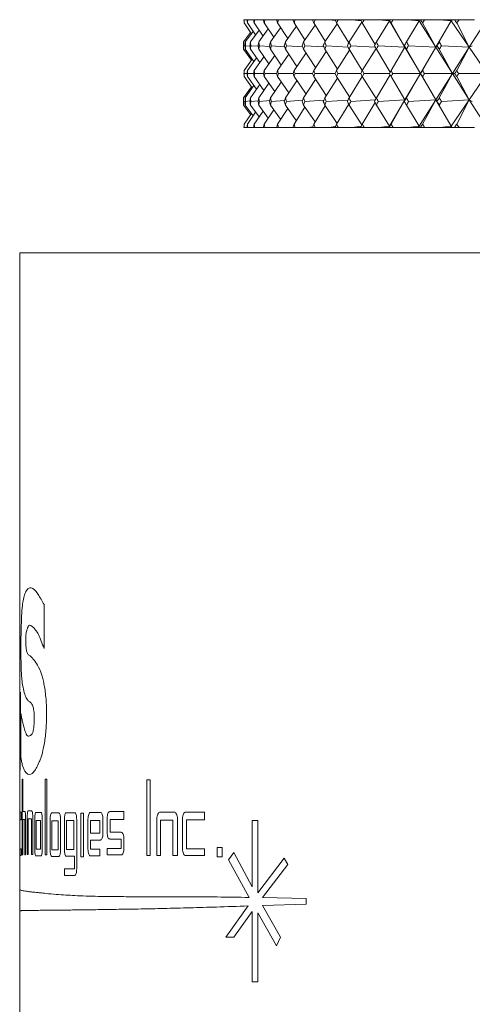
# Model space of a CAD drawing. Header units: inches. Extents: x 1.3 to 19.3, y 2.5 to 15.4.
# Tile 18 of 27: x 16.8 to 17.3, y 8.8 to 9.9. Entities that reach past the tile are written whole.
import ezdxf

# ---------------------------------------------------------------- set-up
doc = ezdxf.new("R2010")
doc.units = ezdxf.units.IN
doc.header["$MEASUREMENT"] = 0

msp = doc.modelspace()

# ---------------------------------------------------------------- linework, layer by layer
at = {"color": 7, "linetype": 'Continuous', "lineweight": 15}
for p, q in [((17.0549, 9.9046), (17.0552, 9.9046)), ((17.0636, 9.8884), (17.0551, 9.9008)), ((17.0586, 9.9046), (17.0552, 9.9046)), ((17.0586, 9.9046), (17.0593, 9.9046)), ((17.0685, 9.887), (17.059, 9.9008)), ((17.0661, 9.9046), (17.0593, 9.9046)), ((17.0661, 9.9046), (17.0674, 9.9046)), ((17.0771, 9.8857), (17.0668, 9.9008)), ((17.0775, 9.9046), (17.0674, 9.9046)), ((17.0775, 9.9046), (17.0793, 9.9046)), ((17.0896, 9.8842), (17.0784, 9.9008)), ((17.0928, 9.9046), (17.0793, 9.9046)), ((17.0928, 9.9046), (17.095, 9.9046)), ((17.1059, 9.8828), (17.0939, 9.9008)), ((17.1094, 9.9046), (17.095, 9.9046)), ((17.1157, 9.8968), (17.103, 9.8788)), ((17.1094, 9.9046), (17.1119, 9.9043)), ((17.1117, 9.9046), (17.1094, 9.9046)), ((17.1117, 9.9046), (17.1145, 9.9046)), ((17.1258, 9.8813), (17.1131, 9.9008)), ((17.1296, 9.9046), (17.1145, 9.9046)), ((17.1376, 9.8983), (17.1241, 9.8788)), ((17.1296, 9.9046), (17.1347, 9.904)), ((17.1344, 9.9046), (17.1296, 9.9046)), ((17.1344, 9.9046), (17.1376, 9.9046)), ((17.1494, 9.8797), (17.136, 9.9008)), ((17.1534, 9.9046), (17.1376, 9.9046)), ((17.163, 9.9), (17.1488, 9.8788)), ((17.1534, 9.9046), (17.1611, 9.9037)), ((17.1607, 9.9046), (17.1534, 9.9046)), ((17.1607, 9.9046), (17.1643, 9.9046)), ((17.1766, 9.8779), (17.1625, 9.9008)), ((17.1807, 9.9046), (17.1643, 9.9046)), ((17.1919, 9.9017), (17.177, 9.8788)), ((17.1807, 9.9046), (17.1911, 9.9034)), ((17.1904, 9.9046), (17.1807, 9.9046)), ((17.1904, 9.9046), (17.1945, 9.9046)), ((17.2073, 9.8759), (17.1924, 9.9008)), ((17.2114, 9.9046), (17.1945, 9.9046)), ((17.224, 9.9032), (17.2087, 9.8788)), ((17.2114, 9.9046), (17.224, 9.9032)), ((17.2231, 9.9046), (17.2114, 9.9046)), ((17.224, 9.9032), (17.2231, 9.9046)), ((17.2233, 9.9046), (17.2231, 9.9046)), ((17.2231, 9.9046), (17.224, 9.9032)), ((17.2231, 9.9046), (17.2231, 9.9046)), ((17.2233, 9.9046), (17.224, 9.9032)), ((17.2235, 9.9046), (17.2233, 9.9046)), ((17.2235, 9.9046), (17.228, 9.9046)), ((17.224, 9.9032), (17.2419, 9.8726)), ((17.2419, 9.8726), (17.2258, 9.9008)), ((17.2454, 9.9046), (17.228, 9.9046)), ((17.2583, 9.9032), (17.2436, 9.8788)), ((17.2454, 9.9046), (17.2583, 9.9032)), ((17.2573, 9.9046), (17.2454, 9.9046)), ((17.2573, 9.9046), (17.2583, 9.9032)), ((17.2575, 9.9046), (17.2573, 9.9046)), ((17.2583, 9.9032), (17.2575, 9.9046)), ((17.2584, 9.9046), (17.2575, 9.9046)), ((17.2584, 9.9046), (17.2583, 9.9032)), ((17.2583, 9.9032), (17.2777, 9.8726)), ((17.2599, 9.9046), (17.2584, 9.9046)), ((17.2599, 9.9046), (17.2648, 9.9046)), ((17.2777, 9.8726), (17.2623, 9.9008)), ((17.2826, 9.9046), (17.2648, 9.9046)), ((17.2957, 9.9032), (17.2777, 9.8726)), ((17.2957, 9.9032), (17.2818, 9.8788)), ((17.2826, 9.9046), (17.2957, 9.9032)), ((17.2947, 9.9046), (17.2826, 9.9046)), ((17.2947, 9.9046), (17.2957, 9.9032)), ((17.2949, 9.9046), (17.2947, 9.9046)), ((17.2957, 9.9032), (17.2949, 9.9046)), ((17.2966, 9.9046), (17.2949, 9.9046)), ((17.2967, 9.9046), (17.2957, 9.9032)), ((17.2966, 9.9046), (17.2957, 9.9032)), ((17.2957, 9.9032), (17.3166, 9.8726)), ((17.2967, 9.9046), (17.2966, 9.9046)), ((17.2993, 9.9046), (17.2967, 9.9046)), ((17.2993, 9.9046), (17.3046, 9.9046)), ((17.3166, 9.8726), (17.302, 9.9008)), ((17.3228, 9.9046), (17.3046, 9.9046)), ((17.3361, 9.9032), (17.3166, 9.8726)), ((17.0627, 9.8898), (17.0546, 9.8788)), ((17.0657, 9.8911), (17.0565, 9.8788)), ((17.0725, 9.8925), (17.0624, 9.8788)), ((17.0831, 9.8939), (17.0721, 9.8788)), ((17.0975, 9.8953), (17.0857, 9.8788)), ((17.0546, 9.8788), (17.0546, 9.8704)), ((17.0546, 9.8744), (17.0563, 9.8743)), ((17.0568, 9.8744), (17.0619, 9.874)), ((17.0629, 9.8744), (17.0715, 9.8738)), ((17.0729, 9.8744), (17.0849, 9.8735)), ((17.0867, 9.8744), (17.1021, 9.8733)), ((17.1043, 9.8744), (17.1231, 9.8732)), ((17.1256, 9.8744), (17.1477, 9.873)), ((17.1505, 9.8744), (17.1758, 9.8729)), ((17.179, 9.8744), (17.2074, 9.8727)), ((17.2108, 9.8744), (17.2419, 9.8726)), ((17.2413, 9.8744), (17.2419, 9.8726)), ((17.246, 9.8744), (17.2777, 9.8726)), ((17.2792, 9.8744), (17.2777, 9.8726)), ((17.2843, 9.8744), (17.3166, 9.8726)), ((17.3201, 9.8744), (17.3166, 9.8726)), ((17.0637, 9.8575), (17.0546, 9.8704)), ((17.0666, 9.8562), (17.0565, 9.8704)), ((17.0733, 9.8548), (17.0624, 9.8704)), ((17.0839, 9.8534), (17.0721, 9.8704)), ((17.0907, 9.8631), (17.0784, 9.8456)), ((17.0983, 9.852), (17.0857, 9.8704)), ((17.107, 9.8645), (17.0939, 9.8456)), ((17.1164, 9.8505), (17.103, 9.8704)), ((17.127, 9.866), (17.1131, 9.8456)), ((17.1382, 9.849), (17.1241, 9.8704)), ((17.1506, 9.8676), (17.136, 9.8456)), ((17.1636, 9.8473), (17.1488, 9.8704)), ((17.1777, 9.8693), (17.1625, 9.8456)), ((17.1924, 9.8456), (17.177, 9.8704)), ((17.2083, 9.8711), (17.1924, 9.8456)), ((17.2247, 9.8436), (17.2087, 9.8704)), ((17.2419, 9.8726), (17.2258, 9.8456)), ((17.2419, 9.8726), (17.2598, 9.8421)), ((17.2598, 9.8421), (17.2436, 9.8704)), ((17.2777, 9.8726), (17.2598, 9.8421)), ((17.2777, 9.8726), (17.2623, 9.8456)), ((17.2777, 9.8726), (17.2972, 9.8421)), ((17.2972, 9.8421), (17.2818, 9.8704)), ((17.3166, 9.8726), (17.2972, 9.8421)), ((17.3166, 9.8726), (17.302, 9.8456)), ((17.3166, 9.8726), (17.3375, 9.8421)), ((17.0646, 9.8589), (17.0551, 9.8456)), ((17.0695, 9.8603), (17.059, 9.8456)), ((17.0782, 9.8616), (17.0668, 9.8456)), ((17.0587, 9.8421), (17.0552, 9.8421)), ((17.0662, 9.8421), (17.0593, 9.8421)), ((17.0777, 9.8421), (17.0673, 9.8421)), ((17.0929, 9.8421), (17.0792, 9.8421)), ((17.112, 9.8421), (17.0948, 9.8421)), ((17.1347, 9.8421), (17.1142, 9.8421)), ((17.1609, 9.8421), (17.1373, 9.8421)), ((17.1907, 9.8421), (17.164, 9.8421)), ((17.2239, 9.8421), (17.1942, 9.8421)), ((17.2247, 9.8406), (17.2087, 9.8138)), ((17.2598, 9.8421), (17.2277, 9.8421)), ((17.2419, 9.8116), (17.2598, 9.8421)), ((17.2598, 9.8421), (17.2436, 9.8138)), ((17.2777, 9.8116), (17.2598, 9.8421)), ((17.2598, 9.8421), (17.2603, 9.8421)), ((17.2972, 9.8421), (17.2644, 9.8421)), ((17.2777, 9.8116), (17.2972, 9.8421)), ((17.2972, 9.8421), (17.2818, 9.8138)), ((17.3166, 9.8116), (17.2972, 9.8421)), ((17.2972, 9.8421), (17.2997, 9.8421)), ((17.3375, 9.8421), (17.3042, 9.8421)), ((17.3166, 9.8116), (17.3375, 9.8421)), ((17.0551, 9.8386), (17.0646, 9.8254)), ((17.0666, 9.8281), (17.0565, 9.8138)), ((17.059, 9.8386), (17.0695, 9.824)), ((17.0733, 9.8294), (17.0624, 9.8138)), ((17.0668, 9.8386), (17.0782, 9.8226)), ((17.0839, 9.8308), (17.0721, 9.8138)), ((17.0784, 9.8386), (17.0907, 9.8212)), ((17.0983, 9.8323), (17.0857, 9.8138)), ((17.0939, 9.8386), (17.107, 9.8198)), ((17.1164, 9.8338), (17.103, 9.8138)), ((17.1131, 9.8386), (17.127, 9.8182)), ((17.1382, 9.8353), (17.1241, 9.8138)), ((17.136, 9.8386), (17.1506, 9.8167)), ((17.1636, 9.8369), (17.1488, 9.8138)), ((17.1625, 9.8386), (17.1777, 9.815)), ((17.1924, 9.8387), (17.177, 9.8138)), ((17.1924, 9.8386), (17.2083, 9.8131)), ((17.2258, 9.8386), (17.2419, 9.8116)), ((17.2623, 9.8386), (17.2777, 9.8116)), ((17.302, 9.8386), (17.3166, 9.8116)), ((17.0637, 9.8267), (17.0546, 9.8138)), ((17.0546, 9.8138), (17.0546, 9.8055)), ((17.0563, 9.81), (17.0546, 9.8098)), ((17.0546, 9.8055), (17.0627, 9.7945)), ((17.0565, 9.8055), (17.0657, 9.7932)), ((17.0619, 9.8103), (17.0568, 9.8098)), ((17.0624, 9.8055), (17.0725, 9.7918)), ((17.0715, 9.8105), (17.0629, 9.8098)), ((17.0721, 9.8055), (17.0831, 9.7904)), ((17.0849, 9.8107), (17.0729, 9.8098)), ((17.0857, 9.8055), (17.0975, 9.789)), ((17.1021, 9.8109), (17.0867, 9.8098)), ((17.103, 9.8055), (17.1157, 9.7875)), ((17.1231, 9.8111), (17.1043, 9.8098)), ((17.1241, 9.8055), (17.1376, 9.7859)), ((17.1477, 9.8113), (17.1256, 9.8098)), ((17.1488, 9.8055), (17.163, 9.7843)), ((17.1758, 9.8114), (17.1505, 9.8098)), ((17.1625, 9.7834), (17.1766, 9.8064)), ((17.177, 9.8055), (17.1919, 9.7825)), ((17.2074, 9.8115), (17.179, 9.8098)), ((17.1924, 9.7834), (17.2073, 9.8084)), ((17.2087, 9.8055), (17.224, 9.7811)), ((17.2419, 9.8116), (17.2108, 9.8098)), ((17.224, 9.7811), (17.2419, 9.8116)), ((17.2258, 9.7834), (17.2419, 9.8116)), ((17.2419, 9.8116), (17.2413, 9.8098)), ((17.2436, 9.8055), (17.2583, 9.7811)), ((17.2777, 9.8116), (17.246, 9.8098)), ((17.2583, 9.7811), (17.2777, 9.8116)), ((17.2623, 9.7834), (17.2777, 9.8116)), ((17.2957, 9.7811), (17.2777, 9.8116)), ((17.2777, 9.8116), (17.2792, 9.8098)), ((17.2818, 9.8055), (17.2957, 9.7811)), ((17.3166, 9.8116), (17.2843, 9.8098)), ((17.2957, 9.7811), (17.3166, 9.8116)), ((17.302, 9.7834), (17.3166, 9.8116)), ((17.3361, 9.7811), (17.3166, 9.8116)), ((17.3166, 9.8116), (17.3201, 9.8098)), ((17.0551, 9.7834), (17.0636, 9.7959)), ((17.059, 9.7834), (17.0685, 9.7972)), ((17.0668, 9.7834), (17.0771, 9.7986)), ((17.0784, 9.7834), (17.0896, 9.8)), ((17.0939, 9.7834), (17.1059, 9.8015)), ((17.1131, 9.7834), (17.1258, 9.803)), ((17.136, 9.7834), (17.1494, 9.8046)), ((17.0549, 9.7796), (17.0552, 9.7796)), ((17.0586, 9.7796), (17.0552, 9.7796)), ((17.0586, 9.7796), (17.0593, 9.7796)), ((17.0661, 9.7796), (17.0593, 9.7796)), ((17.0661, 9.7796), (17.0674, 9.7796)), ((17.0775, 9.7796), (17.0674, 9.7796)), ((17.0775, 9.7796), (17.0793, 9.7796)), ((17.0928, 9.7796), (17.0793, 9.7796)), ((17.0928, 9.7796), (17.095, 9.7796)), ((17.1094, 9.7796), (17.095, 9.7796)), ((17.1119, 9.78), (17.1094, 9.7796)), ((17.1117, 9.7796), (17.1094, 9.7796)), ((17.1117, 9.7796), (17.1145, 9.7796)), ((17.1296, 9.7796), (17.1145, 9.7796)), ((17.1347, 9.7803), (17.1296, 9.7796)), ((17.1344, 9.7796), (17.1296, 9.7796)), ((17.1344, 9.7796), (17.1376, 9.7796)), ((17.1534, 9.7796), (17.1376, 9.7796)), ((17.1611, 9.7806), (17.1534, 9.7796)), ((17.1607, 9.7796), (17.1534, 9.7796)), ((17.1607, 9.7796), (17.1643, 9.7796)), ((17.1807, 9.7796), (17.1643, 9.7796)), ((17.1911, 9.7809), (17.1807, 9.7796)), ((17.1904, 9.7796), (17.1807, 9.7796)), ((17.1904, 9.7796), (17.1945, 9.7796)), ((17.2114, 9.7796), (17.1945, 9.7796)), ((17.224, 9.7811), (17.2114, 9.7796)), ((17.2231, 9.7796), (17.2114, 9.7796)), ((17.2231, 9.7796), (17.224, 9.7811)), ((17.2231, 9.7796), (17.224, 9.7811)), ((17.2233, 9.7796), (17.2231, 9.7796)), ((17.2231, 9.7796), (17.2231, 9.7796)), ((17.224, 9.7811), (17.2233, 9.7796)), ((17.2235, 9.7796), (17.2233, 9.7796)), ((17.2235, 9.7796), (17.228, 9.7796)), ((17.2454, 9.7796), (17.228, 9.7796)), ((17.2583, 9.7811), (17.2454, 9.7796)), ((17.2573, 9.7796), (17.2454, 9.7796)), ((17.2573, 9.7796), (17.2583, 9.7811)), ((17.2575, 9.7796), (17.2573, 9.7796)), ((17.2575, 9.7796), (17.2583, 9.7811)), ((17.2584, 9.7796), (17.2575, 9.7796)), ((17.2583, 9.7811), (17.2584, 9.7796)), ((17.2599, 9.7796), (17.2584, 9.7796)), ((17.2599, 9.7796), (17.2648, 9.7796)), ((17.2826, 9.7796), (17.2648, 9.7796)), ((17.2957, 9.7811), (17.2826, 9.7796)), ((17.2947, 9.7796), (17.2826, 9.7796)), ((17.2947, 9.7796), (17.2957, 9.7811)), ((17.2949, 9.7796), (17.2947, 9.7796)), ((17.2949, 9.7796), (17.2957, 9.7811)), ((17.2966, 9.7796), (17.2949, 9.7796)), ((17.2957, 9.7811), (17.2967, 9.7796)), ((17.2966, 9.7796), (17.2957, 9.7811)), ((17.2967, 9.7796), (17.2966, 9.7796)), ((17.2993, 9.7796), (17.2967, 9.7796)), ((17.2993, 9.7796), (17.3046, 9.7796)), ((17.3228, 9.7796), (17.3046, 9.7796)), ((16.7946, 9.634), (16.7946, 9.1243)), ((16.7946, 9.634), (19.2946, 9.634)), ((16.8228, 9.1748), (16.8228, 9.2259)), ((16.7946, 9.1243), (16.7946, 9.0336)), ((16.7952, 9.0336), (16.7953, 9.1243)), ((16.7958, 9.0994), (16.7958, 9.0484)), ((16.7946, 9.0336), (16.7946, 8.8956)), ((16.795, 9.0336), (16.7952, 9.0336)), ((16.798, 9.0233), (16.7973, 9.0233)), ((16.7973, 9.0233), (16.7973, 8.9352)), ((16.798, 8.9856), (16.798, 9.0233)), ((16.8259, 9.0233), (16.8239, 9.0233)), ((16.8239, 9.0233), (16.8239, 8.9352)), ((16.8259, 8.9352), (16.8259, 9.0233)), ((16.9462, 9.0225), (16.942, 9.0225)), ((16.942, 9.0225), (16.942, 8.9344)), ((16.9462, 8.9344), (16.9462, 9.0225)), ((16.7962, 8.985), (16.7948, 8.985)), ((16.7962, 8.9759), (16.7962, 8.985)), ((16.8006, 8.9856), (16.798, 8.9856)), ((16.8086, 8.9863), (16.8042, 8.9863)), ((16.8192, 8.9846), (16.8133, 8.9846)), ((16.8399, 8.9841), (16.8318, 8.9841)), ((16.8583, 8.9842), (16.8486, 8.9842)), ((16.8686, 8.9836), (16.8656, 8.9836)), ((16.8656, 8.9836), (16.8656, 8.9332)), ((16.8686, 8.9332), (16.8686, 8.9836)), ((16.8883, 8.9845), (16.8765, 8.9845)), ((16.9156, 8.9857), (16.8991, 8.9857)), ((16.9156, 8.9765), (16.9156, 8.9857)), ((16.9737, 8.9849), (16.9576, 8.9849)), ((17.0093, 8.985), (16.9876, 8.985)), ((17.0093, 8.9759), (17.0093, 8.985)), ((16.7947, 8.9773), (16.7947, 8.9423)), ((16.7948, 8.9423), (16.7948, 8.9759)), ((16.7948, 8.9759), (16.7962, 8.9759)), ((16.798, 8.9352), (16.798, 8.9764)), ((16.798, 8.9764), (16.8004, 8.9764)), ((16.8004, 8.9764), (16.8004, 8.9352)), ((16.8014, 8.9352), (16.8014, 8.9779)), ((16.8033, 8.9786), (16.8033, 8.9359)), ((16.8043, 8.9359), (16.8043, 8.9771)), ((16.8043, 8.9771), (16.8082, 8.9771)), ((16.8082, 8.9771), (16.8082, 8.9359)), ((16.8097, 8.9359), (16.8097, 8.9786)), ((16.812, 8.9769), (16.812, 8.9419)), ((16.8135, 8.9754), (16.8135, 8.9419)), ((16.8187, 8.9754), (16.8135, 8.9754)), ((16.8187, 8.9419), (16.8187, 8.9754)), ((16.8207, 8.9419), (16.8207, 8.9769)), ((16.8299, 8.9764), (16.8299, 8.9413)), ((16.8393, 8.9749), (16.832, 8.9749)), ((16.832, 8.9749), (16.832, 8.9413)), ((16.8393, 8.9413), (16.8393, 8.9749)), ((16.842, 8.9413), (16.842, 8.9764)), ((16.8464, 8.9765), (16.8464, 8.9415)), ((16.8575, 8.9751), (16.8489, 8.9751)), ((16.8489, 8.9751), (16.8489, 8.9415)), ((16.8575, 8.9415), (16.8575, 8.9751)), ((16.8607, 8.9192), (16.8607, 8.9765)), ((16.8738, 8.9768), (16.8738, 8.9418)), ((16.8769, 8.9753), (16.8769, 8.9604)), ((16.8874, 8.9753), (16.8769, 8.9753)), ((16.8874, 8.9604), (16.8874, 8.9753)), ((16.8912, 8.9601), (16.8912, 8.9768)), ((16.8961, 8.9779), (16.8961, 8.9613)), ((16.8996, 8.9615), (16.8996, 8.9765)), ((16.8996, 8.9765), (16.9156, 8.9765)), ((16.9538, 8.9772), (16.9538, 8.9345)), ((16.9582, 8.9345), (16.9582, 8.9757)), ((16.9582, 8.9757), (16.9725, 8.9757)), ((16.9725, 8.9757), (16.9725, 8.9345)), ((16.9777, 8.9345), (16.9777, 8.9772)), ((16.9835, 8.9773), (16.9835, 8.9423)), ((16.9882, 8.9423), (16.9882, 8.9759)), ((16.9882, 8.9759), (17.0093, 8.9759)), ((17.0709, 8.9753), (17.0643, 8.9753)), ((17.0643, 8.9753), (17.0643, 8.8984)), ((17.0709, 8.8911), (17.0709, 8.9753)), ((16.8769, 8.9604), (16.8874, 8.9604)), ((16.9123, 8.9615), (16.8996, 8.9615)), ((16.8769, 8.9524), (16.8883, 8.9524)), ((16.8769, 8.9418), (16.8769, 8.9524)), ((16.8991, 8.9536), (16.9123, 8.9536)), ((16.9123, 8.9536), (16.9123, 8.9429)), ((16.9156, 8.9429), (16.9156, 8.9538)), ((16.7962, 8.9423), (16.7948, 8.9423)), ((16.7962, 8.9346), (16.7962, 8.9423)), ((16.8135, 8.9419), (16.8187, 8.9419)), ((16.832, 8.9413), (16.8393, 8.9413)), ((16.8489, 8.9415), (16.8575, 8.9415)), ((16.8874, 8.9418), (16.8769, 8.9418)), ((16.8874, 8.9341), (16.8874, 8.9418)), ((16.9123, 8.9429), (16.8961, 8.9429)), ((16.8961, 8.9429), (16.8961, 8.9352)), ((17.0093, 8.9423), (16.9882, 8.9423)), ((17.0093, 8.9346), (17.0093, 8.9423)), ((17.0238, 8.9438), (17.0238, 8.9332)), ((17.0298, 8.9438), (17.0238, 8.9438)), ((17.0298, 8.9332), (17.0298, 8.9438)), ((17.043, 8.9379), (17.0371, 8.9296)), ((17.0643, 8.8984), (17.043, 8.9379)), ((16.7948, 8.9346), (16.7962, 8.9346)), ((16.7973, 8.9352), (16.798, 8.9352)), ((16.8004, 8.9352), (16.8014, 8.9352)), ((16.8033, 8.9359), (16.8043, 8.9359)), ((16.8082, 8.9359), (16.8097, 8.9359)), ((16.8133, 8.9342), (16.8192, 8.9342)), ((16.8239, 8.9352), (16.8259, 8.9352)), ((16.8318, 8.9336), (16.8399, 8.9336)), ((16.8486, 8.9338), (16.8583, 8.9338)), ((16.8583, 8.9338), (16.8583, 8.9192)), ((16.8656, 8.9332), (16.8686, 8.9332)), ((16.8765, 8.9341), (16.8874, 8.9341)), ((16.8961, 8.9352), (16.9123, 8.9352)), ((16.942, 8.9344), (16.9462, 8.9344)), ((16.9538, 8.9345), (16.9582, 8.9345)), ((16.9725, 8.9345), (16.9777, 8.9345)), ((16.9876, 8.9346), (17.0093, 8.9346)), ((17.0238, 8.9332), (17.0298, 8.9332)), ((17.0371, 8.9296), (17.0609, 8.8859)), ((17.1017, 8.9316), (17.0709, 8.8911)), ((17.1058, 8.9242), (17.1017, 8.9316)), ((16.8583, 8.9192), (16.8464, 8.9192)), ((16.8464, 8.9192), (16.8464, 8.9115)), ((17.0764, 8.8857), (17.1058, 8.9242)), ((16.8464, 8.9115), (16.8583, 8.9115)), ((16.7946, 8.8956), (16.7946, 8.8705)), ((17.1271, 8.8848), (17.0764, 8.8857)), ((17.1271, 8.8783), (17.1271, 8.8848)), ((16.7946, 8.8705), (16.7946, 7.634)), ((17.0598, 8.876), (17.034, 8.8399)), ((17.043, 8.8399), (17.0643, 8.8695)), ((17.0643, 8.8695), (17.0643, 8.7879)), ((17.0709, 8.7879), (17.0709, 8.8681)), ((17.0709, 8.8681), (17.0928, 8.8299)), ((17.0765, 8.8766), (17.1271, 8.8783)), ((17.0974, 8.8399), (17.0765, 8.8766)), ((17.034, 8.8399), (17.043, 8.8399)), ((17.0928, 8.8299), (17.0974, 8.8399)), ((17.0643, 8.7879), (17.0709, 8.7879))]:
    msp.add_line(p, q, dxfattribs=at)
for centre, major_axis, ratio, start_param, end_param in [((18.0446, 8.4703), (-0.9016, 1.701), 0.240449, 0.45326, 0.457302), ((18.0446, 8.4703), (-0.8792, 1.6985), 0.267949, 0.442201, 0.446242), ((18.0446, 8.4703), (-0.9211, 1.7035), 0.212955, 0.465373, 0.469415), ((18.0446, 8.4703), (-0.8538, 1.6961), 0.295419, 0.432384, 0.436426), ((18.0446, 8.4703), (-0.9381, 1.7059), 0.185493, 0.478371, 0.482412), ((18.0446, 8.4703), (-0.8253, 1.6939), 0.322803, 0.424026, 0.428068), ((18.0446, 8.4703), (-0.9525, 1.7081), 0.158074, 0.492105, 0.496146), ((18.0446, 8.4703), (-0.7933, 1.6921), 0.350025, 0.417373, 0.421415), ((18.0446, 8.4703), (-0.9644, 1.7101), 0.130706, 0.506441, 0.510483), ((18.0446, 8.4703), (-0.7575, 1.6908), 0.376978, 0.412704, 0.416746), ((18.0446, 8.4703), (-0.9741, 1.7118), 0.103386, 0.52126, 0.525302), ((18.0446, 8.4703), (-0.7176, 1.6901), 0.403524, 0.410332, 0.414374), ((18.0446, 8.4703), (-0.9814, 1.7131), 0.076109, 0.536449, 0.540491), ((18.0446, 8.4703), (-0.6732, 1.6902), 0.429477, 0.410605, 0.414646), ((18.0446, 8.4703), (-0.9865, 1.7141), 0.048867, 0.551906, 0.555948), ((18.0446, 8.4703), (-0.6238, 1.6911), 0.454601, 0.413892, 0.417934), ((18.0446, 8.4703), (-0.9893, 1.7146), 0.021649, 0.567532, 0.571573), ((18.0446, 8.4703), (-0.5688, 1.693), 0.478597, 0.420577, 0.424619), ((18.0446, 8.4703), (-0.99, 1.7147), 0.005559, 5.695912, 5.699954), ((18.0446, 8.4703), (-0.508, 1.6957), 0.501096, 0.431017, 0.435058), ((18.0446, 8.4703), (-0.9884, 1.7144), 0.03277, 5.680231, 5.684273), ((18.0446, 8.4703), (-0.4409, 1.6992), 0.521658, 0.445498, 0.44954), ((18.0446, 8.4703), (-0.9846, 1.7137), 0.059997, 5.664663, 5.668705), ((18.0446, 8.4703), (-0.3672, 1.7032), 0.539778, 0.464161, 0.468203), ((18.0446, 11.2139), (0.8538, 1.6961), 0.295419, 2.610919, 2.614975), ((18.0446, 8.4703), (-0.8792, 1.6985), 0.267949, 0.473602, 0.477658), ((18.0446, 11.2139), (0.8792, 1.6985), 0.267949, 2.601102, 2.605158), ((18.0446, 8.4703), (-0.9016, 1.701), 0.240449, 0.484662, 0.488718), ((18.0446, 11.2139), (0.8253, 1.6939), 0.322803, 2.619277, 2.623333), ((18.0446, 8.4703), (-0.8538, 1.6961), 0.295419, 0.463786, 0.467841), ((18.0446, 11.2139), (0.9016, 1.701), 0.240449, 2.590043, 2.594099), ((18.0446, 8.4703), (-0.9211, 1.7035), 0.212955, 0.496775, 0.500831), ((18.0446, 11.2139), (0.7933, 1.6921), 0.350025, 2.62593, 2.629986), ((18.0446, 8.4703), (-0.8253, 1.6939), 0.322803, 0.455428, 0.459484), ((18.0446, 11.2139), (0.9211, 1.7035), 0.212955, 2.57793, 2.581986), ((18.0446, 8.4703), (-0.9381, 1.7059), 0.185493, 0.509772, 0.513828), ((18.0446, 11.2139), (0.7575, 1.6908), 0.376978, 2.630599, 2.634655), ((18.0446, 8.4703), (-0.7933, 1.6921), 0.350025, 0.448775, 0.452831), ((18.0446, 11.2139), (0.9381, 1.7059), 0.185493, 2.564933, 2.568988), ((18.0446, 8.4703), (-0.9525, 1.7081), 0.158074, 0.523506, 0.527562), ((18.0446, 11.2139), (0.7176, 1.6901), 0.403524, 2.632971, 2.637027), ((18.0446, 8.4703), (-0.7575, 1.6908), 0.376978, 0.444106, 0.448162), ((18.0446, 11.2139), (0.9525, 1.7081), 0.158074, 2.551199, 2.555254), ((18.0446, 8.4703), (-0.9644, 1.7101), 0.130706, 0.537843, 0.541899), ((18.0446, 11.2139), (0.6732, 1.6902), 0.429477, 2.632699, 2.636754), ((18.0446, 8.4703), (-0.7176, 1.6901), 0.403524, 0.441734, 0.44579), ((18.0446, 11.2139), (0.9644, 1.7101), 0.130706, 2.536862, 2.540918), ((18.0446, 8.4703), (-0.9741, 1.7118), 0.103386, 0.552662, 0.556718), ((18.0446, 11.2139), (0.6238, 1.6911), 0.454601, 2.629411, 2.633467), ((18.0446, 8.4703), (-0.6732, 1.6902), 0.429477, 0.442006, 0.446062), ((18.0446, 11.2139), (0.9741, 1.7118), 0.103386, 2.522043, 2.526099), ((18.0446, 8.4703), (-0.9814, 1.7131), 0.076109, 0.567851, 0.571907), ((18.0446, 11.2139), (0.5688, 1.693), 0.478597, 2.622726, 2.626782), ((18.0446, 8.4703), (-0.6238, 1.6911), 0.454601, 0.445294, 0.44935), ((18.0446, 11.2139), (0.9814, 1.7131), 0.076109, 2.506854, 2.51091), ((18.0446, 8.4703), (-0.9865, 1.7141), 0.048867, 0.583308, 0.587364), ((18.0446, 11.2139), (0.508, 1.6957), 0.501096, 2.612286, 2.616342), ((18.0446, 8.4703), (-0.5688, 1.693), 0.478597, 0.451979, 0.456035), ((18.0446, 11.2139), (0.9865, 1.7141), 0.048867, 2.491397, 2.495453), ((18.0446, 8.4703), (-0.9893, 1.7146), 0.021649, 0.598933, 0.602989), ((18.0446, 11.2139), (0.4409, 1.6992), 0.521658, 2.597805, 2.601861), ((18.0446, 8.4703), (-0.508, 1.6957), 0.501096, 0.462418, 0.466474), ((18.0446, 11.2139), (0.9893, 1.7146), 0.021649, 2.475772, 2.479827), ((18.0446, 8.4703), (-0.99, 1.7147), 0.005559, 5.664496, 5.668552), ((18.0446, 11.2139), (0.3672, 1.7032), 0.539778, 2.579142, 2.583198), ((18.0446, 8.4703), (-0.4409, 1.6992), 0.521658, 0.4769, 0.480956), ((18.0446, 11.2139), (0.99, 1.7147), 0.005559, 3.819058, 3.823114), ((18.0446, 8.4703), (-0.9884, 1.7144), 0.03277, 5.648815, 5.652871), ((18.0446, 11.2139), (0.2873, 1.7073), 0.554907, 2.556391, 2.560447), ((18.0446, 8.4703), (-0.3672, 1.7032), 0.539778, 0.495563, 0.499619), ((18.0446, 11.2139), (0.8792, 1.6985), 0.267949, 2.632518, 2.635916), ((18.0446, 8.4703), (-0.8792, 1.6985), 0.267949, 0.505677, 0.509074), ((18.0446, 11.2139), (0.8538, 1.6961), 0.295419, 2.642335, 2.645733), ((18.0446, 8.4703), (-0.8538, 1.6961), 0.295419, 0.49586, 0.499257), ((18.0446, 11.2139), (0.9016, 1.701), 0.240449, 2.621459, 2.624856), ((18.0446, 8.4703), (-0.9016, 1.701), 0.240449, 0.516737, 0.520134), ((18.0446, 11.2139), (0.8253, 1.6939), 0.322803, 2.650693, 2.65409), ((18.0446, 8.4703), (-0.8253, 1.6939), 0.322803, 0.487502, 0.4909), ((18.0446, 11.2139), (0.9211, 1.7035), 0.212955, 2.609346, 2.612744), ((18.0446, 8.4703), (-0.9211, 1.7035), 0.212955, 0.528849, 0.532246), ((18.0446, 11.2139), (0.7933, 1.6921), 0.350025, 2.657346, 2.660743), ((18.0446, 8.4703), (-0.7933, 1.6921), 0.350025, 0.480849, 0.484247), ((18.0446, 11.2139), (0.9381, 1.7059), 0.185493, 2.596348, 2.599746), ((18.0446, 8.4703), (-0.9381, 1.7059), 0.185493, 0.541847, 0.545244), ((18.0446, 11.2139), (0.7575, 1.6908), 0.376978, 2.662015, 2.665412), ((18.0446, 8.4703), (-0.7575, 1.6908), 0.376978, 0.47618, 0.479578), ((18.0446, 11.2139), (0.9525, 1.7081), 0.158074, 2.582615, 2.586012), ((18.0446, 8.4703), (-0.9525, 1.7081), 0.158074, 0.555581, 0.558978), ((18.0446, 11.2139), (0.7176, 1.6901), 0.403524, 2.664387, 2.667784), ((18.0446, 8.4703), (-0.7176, 1.6901), 0.403524, 0.473809, 0.477206), ((18.0446, 11.2139), (0.9644, 1.7101), 0.130706, 2.568278, 2.571675), ((18.0446, 8.4703), (-0.9644, 1.7101), 0.130706, 0.569918, 0.573315), ((18.0446, 11.2139), (0.6732, 1.6902), 0.429477, 2.664114, 2.667512), ((18.0446, 8.4703), (-0.6732, 1.6902), 0.429477, 0.474081, 0.477478), ((18.0446, 11.2139), (0.9741, 1.7118), 0.103386, 2.553459, 2.556857), ((18.0446, 8.4703), (-0.9741, 1.7118), 0.103386, 0.584736, 0.588133), ((18.0446, 11.2139), (0.6238, 1.6911), 0.454601, 2.660827, 2.664224), ((18.0446, 8.4703), (-0.6238, 1.6911), 0.454601, 0.477369, 0.480766), ((18.0446, 11.2139), (0.9814, 1.7131), 0.076109, 2.53827, 2.541667), ((18.0446, 8.4703), (-0.9814, 1.7131), 0.076109, 0.599925, 0.603323), ((18.0446, 11.2139), (0.5688, 1.693), 0.478597, 2.654142, 2.65754), ((18.0446, 8.4703), (-0.5688, 1.693), 0.478597, 0.484053, 0.48745), ((18.0446, 11.2139), (0.9865, 1.7141), 0.048867, 2.522813, 2.526211), ((18.0446, 8.4703), (-0.9865, 1.7141), 0.048867, 0.615382, 0.618779), ((18.0446, 11.2139), (0.508, 1.6957), 0.501096, 2.643702, 2.6471), ((18.0446, 8.4703), (-0.508, 1.6957), 0.501096, 0.494493, 0.49789), ((18.0446, 11.2139), (0.9893, 1.7146), 0.021649, 2.507187, 2.510585), ((18.0446, 8.4703), (-0.9893, 1.7146), 0.021649, 0.631008, 0.634405), ((18.0446, 11.2139), (0.4409, 1.6992), 0.521658, 2.629221, 2.632619), ((18.0446, 8.4703), (-0.4409, 1.6992), 0.521658, 0.508974, 0.512371), ((18.0446, 11.2139), (0.99, 1.7147), 0.005559, 3.788301, 3.791698), ((18.0446, 8.4703), (-0.99, 1.7147), 0.005559, 5.63308, 5.636477), ((18.0446, 11.2139), (0.3672, 1.7032), 0.539778, 2.610558, 2.613955), ((18.0446, 8.4703), (-0.3672, 1.7032), 0.539778, 0.527637, 0.531035), ((18.0446, 11.2139), (0.9884, 1.7144), 0.03277, 3.803981, 3.807379), ((18.0446, 8.4703), (-0.9884, 1.7144), 0.03277, 5.617399, 5.620796), ((18.0446, 11.2139), (0.2873, 1.7073), 0.554907, 2.587807, 2.591205), ((18.0446, 8.4703), (-0.2873, 1.7073), 0.554907, 0.550388, 0.553786), ((18.0446, 11.2139), (0.8792, 1.6985), 0.267949, 2.663934, 2.66799), ((18.0446, 8.4703), (-0.8538, 1.6961), 0.295419, 0.526617, 0.530673), ((18.0446, 11.2139), (0.9016, 1.701), 0.240449, 2.652875, 2.656931), ((18.0446, 8.4703), (-0.8792, 1.6985), 0.267949, 0.536434, 0.54049), ((18.0446, 11.2139), (0.8538, 1.6961), 0.295419, 2.673751, 2.677807), ((18.0446, 8.4703), (-0.8253, 1.6939), 0.322803, 0.51826, 0.522316), ((18.0446, 11.2139), (0.9211, 1.7035), 0.212955, 2.640762, 2.644818), ((18.0446, 8.4703), (-0.9016, 1.701), 0.240449, 0.547494, 0.55155), ((18.0446, 11.2139), (0.8253, 1.6939), 0.322803, 2.682109, 2.686165), ((18.0446, 8.4703), (-0.7933, 1.6921), 0.350025, 0.511607, 0.515663), ((18.0446, 11.2139), (0.9381, 1.7059), 0.185493, 2.627764, 2.63182), ((18.0446, 8.4703), (-0.9211, 1.7035), 0.212955, 0.559606, 0.563662), ((18.0446, 11.2139), (0.7933, 1.6921), 0.350025, 2.688762, 2.692818), ((18.0446, 8.4703), (-0.7575, 1.6908), 0.376978, 0.506938, 0.510994), ((18.0446, 11.2139), (0.9525, 1.7081), 0.158074, 2.61403, 2.618086), ((18.0446, 8.4703), (-0.9381, 1.7059), 0.185493, 0.572604, 0.57666), ((18.0446, 11.2139), (0.7575, 1.6908), 0.376978, 2.693431, 2.697487), ((18.0446, 8.4703), (-0.7176, 1.6901), 0.403524, 0.504566, 0.508622), ((18.0446, 11.2139), (0.9644, 1.7101), 0.130706, 2.599694, 2.60375), ((18.0446, 8.4703), (-0.9525, 1.7081), 0.158074, 0.586338, 0.590394), ((18.0446, 11.2139), (0.7176, 1.6901), 0.403524, 2.695802, 2.699858), ((18.0446, 8.4703), (-0.6732, 1.6902), 0.429477, 0.504838, 0.508894), ((18.0446, 11.2139), (0.9741, 1.7118), 0.103386, 2.584875, 2.588931), ((18.0446, 8.4703), (-0.9644, 1.7101), 0.130706, 0.600675, 0.604731), ((18.0446, 11.2139), (0.6732, 1.6902), 0.429477, 2.69553, 2.699586), ((18.0446, 8.4703), (-0.6238, 1.6911), 0.454601, 0.508126, 0.512182), ((18.0446, 11.2139), (0.9814, 1.7131), 0.076109, 2.569686, 2.573742), ((18.0446, 8.4703), (-0.9741, 1.7118), 0.103386, 0.615493, 0.619549), ((18.0446, 11.2139), (0.6238, 1.6911), 0.454601, 2.692243, 2.696298), ((18.0446, 8.4703), (-0.5688, 1.693), 0.478597, 0.51481, 0.518866), ((18.0446, 11.2139), (0.9865, 1.7141), 0.048867, 2.554229, 2.558285), ((18.0446, 8.4703), (-0.9814, 1.7131), 0.076109, 0.630683, 0.634739), ((18.0446, 11.2139), (0.5688, 1.693), 0.478597, 2.685558, 2.689614), ((18.0446, 8.4703), (-0.508, 1.6957), 0.501096, 0.52525, 0.529306), ((18.0446, 11.2139), (0.9893, 1.7146), 0.021649, 2.538603, 2.542659), ((18.0446, 8.4703), (-0.9865, 1.7141), 0.048867, 0.646139, 0.650195), ((18.0446, 11.2139), (0.508, 1.6957), 0.501096, 2.675118, 2.679174), ((18.0446, 8.4703), (-0.4409, 1.6992), 0.521658, 0.539732, 0.543787), ((18.0446, 11.2139), (0.99, 1.7147), 0.005559, 3.756226, 3.760282), ((18.0446, 8.4703), (-0.9893, 1.7146), 0.021649, 0.661765, 0.665821), ((18.0446, 11.2139), (0.4409, 1.6992), 0.521658, 2.660637, 2.664693), ((18.0446, 8.4703), (-0.3672, 1.7032), 0.539778, 0.558395, 0.562451), ((18.0446, 11.2139), (0.9884, 1.7144), 0.03277, 3.771907, 3.775963), ((18.0446, 8.4703), (-0.99, 1.7147), 0.005559, 5.601664, 5.60572), ((18.0446, 11.2139), (0.3672, 1.7032), 0.539778, 2.641974, 2.64603), ((18.0446, 8.4703), (-0.2873, 1.7073), 0.554907, 0.581146, 0.585201), ((18.0446, 11.2139), (0.9016, 1.701), 0.240449, 2.684291, 2.688332), ((18.0446, 11.2139), (0.8792, 1.6985), 0.267949, 2.69535, 2.699392), ((18.0446, 11.2139), (0.9211, 1.7035), 0.212955, 2.672178, 2.67622), ((18.0446, 11.2139), (0.8538, 1.6961), 0.295419, 2.705167, 2.709209), ((18.0446, 11.2139), (0.9381, 1.7059), 0.185493, 2.65918, 2.663222), ((18.0446, 11.2139), (0.8253, 1.6939), 0.322803, 2.713525, 2.717567), ((18.0446, 11.2139), (0.9525, 1.7081), 0.158074, 2.645446, 2.649488), ((18.0446, 11.2139), (0.7933, 1.6921), 0.350025, 2.720178, 2.72422), ((18.0446, 11.2139), (0.9644, 1.7101), 0.130706, 2.63111, 2.635151), ((18.0446, 11.2139), (0.7575, 1.6908), 0.376978, 2.724847, 2.728889), ((18.0446, 11.2139), (0.9741, 1.7118), 0.103386, 2.616291, 2.620333), ((18.0446, 11.2139), (0.7176, 1.6901), 0.403524, 2.727218, 2.73126), ((18.0446, 11.2139), (0.9814, 1.7131), 0.076109, 2.601102, 2.605143), ((18.0446, 11.2139), (0.6732, 1.6902), 0.429477, 2.726946, 2.730988), ((18.0446, 11.2139), (0.9865, 1.7141), 0.048867, 2.585645, 2.589687), ((18.0446, 11.2139), (0.6238, 1.6911), 0.454601, 2.723659, 2.7277), ((18.0446, 11.2139), (0.9893, 1.7146), 0.021649, 2.570019, 2.574061), ((18.0446, 11.2139), (0.5688, 1.693), 0.478597, 2.716974, 2.721016), ((18.0446, 11.2139), (0.99, 1.7147), 0.005559, 3.724824, 3.728866), ((18.0446, 11.2139), (0.508, 1.6957), 0.501096, 2.706534, 2.710576), ((18.0446, 11.2139), (0.9884, 1.7144), 0.03277, 3.740505, 3.744547), ((18.0446, 11.2139), (0.4409, 1.6992), 0.521658, 2.692053, 2.696095), ((18.0446, 11.2139), (0.9846, 1.7137), 0.059997, 3.756073, 3.760115), ((18.0446, 11.2139), (0.3672, 1.7032), 0.539778, 2.67339, 2.677431)]:
    msp.add_ellipse(centre, major_axis=major_axis, ratio=ratio, start_param=start_param, end_param=end_param, dxfattribs=at)
for points, knots in [([(16.8228, 9.2259), (16.8216, 9.228), (16.8192, 9.2321), (16.8159, 9.2378), (16.8127, 9.242), (16.8094, 9.2449), (16.8061, 9.2457), (16.803, 9.2436), (16.8006, 9.2391), (16.7988, 9.2328), (16.7976, 9.2245), (16.7967, 9.213), (16.7961, 9.1975), (16.7959, 9.1821), (16.7959, 9.1696), (16.796, 9.1604), (16.7962, 9.1519), (16.7965, 9.145), (16.7969, 9.1394), (16.7978, 9.1323), (16.7992, 9.1253), (16.8015, 9.1184), (16.804, 9.1144), (16.8067, 9.1125), (16.8088, 9.111), (16.8101, 9.1072), (16.8107, 9.1043), (16.8112, 9.1005), (16.8114, 9.0961), (16.8115, 9.0913), (16.8112, 9.0866), (16.8108, 9.0827), (16.8103, 9.0795), (16.8096, 9.0773), (16.8085, 9.075), (16.8069, 9.0737), (16.8051, 9.0729), (16.8035, 9.0733), (16.8021, 9.0753), (16.8007, 9.0789), (16.7992, 9.0841), (16.7978, 9.0899), (16.7966, 9.095), (16.7961, 9.0979), (16.7958, 9.0994)], [0, 0, 0, 0, 0.0311502, 0.0622985, 0.0942366, 0.1246166, 0.1659197, 0.2082625, 0.2492359, 0.2827258, 0.3116617, 0.3429815, 0.3743167, 0.4058145, 0.4218588, 0.4374254, 0.4530669, 0.4685884, 0.4831038, 0.5000246, 0.5415705, 0.5827922, 0.6245955, 0.6555773, 0.6871669, 0.6955528, 0.7030003, 0.7107432, 0.7187678, 0.7267136, 0.7346625, 0.7426823, 0.7506495, 0.757937, 0.766305, 0.7892363, 0.8130994, 0.8337644, 0.8538738, 0.8754138, 0.9065673, 0.9377114, 0.9688428, 1, 1, 1, 1]), ([(16.7958, 9.0484), (16.7961, 9.0468), (16.7966, 9.0436), (16.7978, 9.039), (16.7993, 9.035), (16.8013, 9.0313), (16.8038, 9.0288), (16.8071, 9.0285), (16.8104, 9.0308), (16.8137, 9.0354), (16.8164, 9.041), (16.8185, 9.0464), (16.8206, 9.0527), (16.8231, 9.0629), (16.8252, 9.0791), (16.826, 9.0978), (16.8253, 9.1165), (16.8235, 9.13), (16.8217, 9.1386), (16.8191, 9.1477), (16.8152, 9.1563), (16.8111, 9.1617), (16.8078, 9.1655), (16.8057, 9.1669), (16.8041, 9.1682), (16.8032, 9.1694), (16.8025, 9.1717), (16.8021, 9.1742), (16.8017, 9.1769), (16.8016, 9.1797), (16.8015, 9.1818), (16.8015, 9.1842), (16.8015, 9.1865), (16.8016, 9.1887), (16.8018, 9.1912), (16.8022, 9.1935), (16.8028, 9.1963), (16.8037, 9.1991), (16.8052, 9.202), (16.8073, 9.2018), (16.81, 9.1997), (16.813, 9.1967), (16.8162, 9.1913), (16.8195, 9.1837), (16.8217, 9.1778), (16.8228, 9.1748)], [0, 0, 0, 0, 0.031173, 0.062346, 0.095127, 0.1247, 0.169735, 0.211157, 0.249443, 0.280796, 0.31183, 0.32833, 0.343212, 0.374457, 0.405954, 0.437194, 0.468459, 0.499608, 0.514672, 0.530931, 0.576361, 0.624399, 0.655571, 0.686803, 0.702319, 0.717806, 0.726323, 0.734115, 0.742558, 0.7463, 0.749916, 0.753891, 0.757925, 0.761819, 0.765702, 0.77356, 0.78167, 0.797597, 0.8129, 0.843922, 0.875332, 0.906443, 0.937623, 0.968823, 1, 1, 1, 1]), ([(16.7948, 8.985), (16.7948, 8.9849), (16.7947, 8.9847), (16.7947, 8.9829), (16.7947, 8.9804), (16.7947, 8.9784), (16.7947, 8.9773)], [0, 0, 0, 0, 0.252495, 0.49995, 0.747936, 1, 1, 1, 1]), ([(16.8014, 8.9779), (16.8014, 8.9789), (16.8013, 8.9809), (16.8012, 8.9835), (16.8009, 8.9853), (16.8007, 8.9855), (16.8006, 8.9856)], [0, 0, 0, 0, 0.252544, 0.499943, 0.748007, 1, 1, 1, 1]), ([(16.8042, 8.9863), (16.8041, 8.9862), (16.8038, 8.9859), (16.8035, 8.9841), (16.8033, 8.9816), (16.8033, 8.9796), (16.8033, 8.9786)], [0, 0, 0, 0, 0.25249, 0.499951, 0.747937, 1, 1, 1, 1]), ([(16.8097, 8.9786), (16.8097, 8.9796), (16.8097, 8.9816), (16.8094, 8.9841), (16.809, 8.9859), (16.8087, 8.9862), (16.8086, 8.9863)], [0, 0, 0, 0, 0.252543, 0.49994, 0.748007, 1, 1, 1, 1]), ([(16.8133, 8.9846), (16.8131, 8.9845), (16.8127, 8.9843), (16.8123, 8.9824), (16.812, 8.9799), (16.812, 8.9779), (16.812, 8.9769)], [0, 0, 0, 0, 0.252492, 0.499954, 0.747937, 1, 1, 1, 1]), ([(16.8207, 8.9769), (16.8207, 8.9779), (16.8206, 8.9799), (16.8203, 8.9824), (16.8198, 8.9843), (16.8194, 8.9845), (16.8192, 8.9846)], [0, 0, 0, 0, 0.252543, 0.499938, 0.748004, 1, 1, 1, 1]), ([(16.8318, 8.9841), (16.8315, 8.9839), (16.831, 8.9837), (16.8304, 8.9819), (16.83, 8.9794), (16.8299, 8.9774), (16.8299, 8.9764)], [0, 0, 0, 0, 0.252492, 0.499953, 0.747937, 1, 1, 1, 1]), ([(16.842, 8.9764), (16.8419, 8.9774), (16.8419, 8.9794), (16.8414, 8.9819), (16.8407, 8.9837), (16.8402, 8.984), (16.8399, 8.9841)], [0, 0, 0, 0, 0.252544, 0.499939, 0.748005, 1, 1, 1, 1]), ([(16.8486, 8.9842), (16.8483, 8.9841), (16.8477, 8.9839), (16.847, 8.9821), (16.8465, 8.9796), (16.8464, 8.9775), (16.8464, 8.9765)], [0, 0, 0, 0, 0.252492, 0.499953, 0.747937, 1, 1, 1, 1]), ([(16.8607, 8.9765), (16.8607, 8.9775), (16.8606, 8.9796), (16.86, 8.9821), (16.8592, 8.9839), (16.8586, 8.9841), (16.8583, 8.9842)], [0, 0, 0, 0, 0.252543, 0.499938, 0.748003, 1, 1, 1, 1]), ([(16.8765, 8.9845), (16.8762, 8.9844), (16.8754, 8.9842), (16.8746, 8.9824), (16.8739, 8.9799), (16.8738, 8.9778), (16.8738, 8.9768)], [0, 0, 0, 0, 0.252493, 0.499954, 0.747938, 1, 1, 1, 1]), ([(16.8912, 8.9768), (16.8912, 8.9778), (16.8911, 8.9799), (16.8904, 8.9824), (16.8894, 8.9842), (16.8887, 8.9844), (16.8883, 8.9845)], [0, 0, 0, 0, 0.252549, 0.499943, 0.748008, 1, 1, 1, 1]), ([(16.8991, 8.9857), (16.8987, 8.9855), (16.8979, 8.9853), (16.8969, 8.9835), (16.8962, 8.981), (16.8961, 8.979), (16.8961, 8.9779)], [0, 0, 0, 0, 0.2524911, 0.4999526, 0.7479376, 1, 1, 1, 1]), ([(16.9576, 8.9849), (16.9571, 8.9848), (16.9561, 8.9846), (16.9549, 8.9828), (16.954, 8.9802), (16.9539, 8.9782), (16.9538, 8.9772)], [0, 0, 0, 0, 0.252489, 0.499952, 0.747936, 1, 1, 1, 1]), ([(16.9777, 8.9772), (16.9777, 8.9782), (16.9776, 8.9802), (16.9766, 8.9828), (16.9753, 8.9846), (16.9743, 8.9848), (16.9737, 8.9849)], [0, 0, 0, 0, 0.252544, 0.499937, 0.748007, 1, 1, 1, 1]), ([(16.9876, 8.985), (16.987, 8.9849), (16.986, 8.9847), (16.9846, 8.9829), (16.9837, 8.9804), (16.9836, 8.9783), (16.9835, 8.9773)], [0, 0, 0, 0, 0.252488, 0.499952, 0.747937, 1, 1, 1, 1]), ([(16.8883, 8.9524), (16.8887, 8.9525), (16.8894, 8.9528), (16.8904, 8.9546), (16.8911, 8.9571), (16.8912, 8.9591), (16.8912, 8.9601)], [0, 0, 0, 0, 0.252492, 0.499948, 0.747938, 1, 1, 1, 1]), ([(16.8961, 8.9613), (16.8961, 8.9603), (16.8962, 8.9582), (16.8969, 8.9557), (16.8979, 8.9539), (16.8987, 8.9537), (16.8991, 8.9536)], [0, 0, 0, 0, 0.252543, 0.499938, 0.748004, 1, 1, 1, 1]), ([(16.9156, 8.9538), (16.9155, 8.9548), (16.9154, 8.9569), (16.9147, 8.9594), (16.9136, 8.9612), (16.9127, 8.9614), (16.9123, 8.9615)], [0, 0, 0, 0, 0.252543, 0.499942, 0.748007, 1, 1, 1, 1]), ([(16.7947, 8.9423), (16.7947, 8.9413), (16.7947, 8.9393), (16.7947, 8.9368), (16.7947, 8.935), (16.7948, 8.9347), (16.7948, 8.9346)], [0, 0, 0, 0, 0.252544, 0.499944, 0.748006, 1, 1, 1, 1]), ([(16.812, 8.9419), (16.812, 8.9408), (16.812, 8.9388), (16.8123, 8.9363), (16.8127, 8.9345), (16.8131, 8.9343), (16.8133, 8.9342)], [0, 0, 0, 0, 0.252543, 0.499939, 0.748007, 1, 1, 1, 1]), ([(16.8192, 8.9342), (16.8194, 8.9343), (16.8198, 8.9345), (16.8203, 8.9363), (16.8206, 8.9388), (16.8207, 8.9408), (16.8207, 8.9419)], [0, 0, 0, 0, 0.25249, 0.499952, 0.747937, 1, 1, 1, 1]), ([(16.8299, 8.9413), (16.8299, 8.9403), (16.83, 8.9383), (16.8304, 8.9358), (16.831, 8.934), (16.8315, 8.9338), (16.8318, 8.9336)], [0, 0, 0, 0, 0.252543, 0.499937, 0.748007, 1, 1, 1, 1]), ([(16.8399, 8.9336), (16.8402, 8.9338), (16.8407, 8.934), (16.8414, 8.9358), (16.8419, 8.9383), (16.8419, 8.9403), (16.842, 8.9413)], [0, 0, 0, 0, 0.252493, 0.499953, 0.747937, 1, 1, 1, 1]), ([(16.8464, 8.9415), (16.8464, 8.9405), (16.8465, 8.9385), (16.847, 8.9359), (16.8477, 8.9341), (16.8483, 8.9339), (16.8486, 8.9338)], [0, 0, 0, 0, 0.252549, 0.499944, 0.748009, 1, 1, 1, 1]), ([(16.8738, 8.9418), (16.8738, 8.9408), (16.8739, 8.9387), (16.8746, 8.9362), (16.8754, 8.9344), (16.8762, 8.9342), (16.8765, 8.9341)], [0, 0, 0, 0, 0.252542, 0.499942, 0.748006, 1, 1, 1, 1]), ([(16.9123, 8.9352), (16.9127, 8.9353), (16.9136, 8.9356), (16.9147, 8.9374), (16.9154, 8.9399), (16.9155, 8.9419), (16.9156, 8.9429)], [0, 0, 0, 0, 0.252493, 0.499954, 0.747938, 1, 1, 1, 1]), ([(16.9835, 8.9423), (16.9836, 8.9413), (16.9837, 8.9393), (16.9846, 8.9367), (16.986, 8.9349), (16.987, 8.9347), (16.9876, 8.9346)], [0, 0, 0, 0, 0.252542, 0.499942, 0.748007, 1, 1, 1, 1]), ([(16.8583, 8.9115), (16.8586, 8.9116), (16.8592, 8.9118), (16.86, 8.9136), (16.8606, 8.9161), (16.8607, 8.9182), (16.8607, 8.9192)], [0, 0, 0, 0, 0.25249, 0.499953, 0.747938, 1, 1, 1, 1]), ([(17.0609, 8.8859), (17.0484, 8.8861), (17.0254, 8.8865), (16.9928, 8.8867), (16.9627, 8.8868), (16.9341, 8.8868), (16.9084, 8.8868), (16.8878, 8.8871), (16.8713, 8.8875), (16.8589, 8.8881), (16.8474, 8.8887), (16.836, 8.8896), (16.8261, 8.8904), (16.8187, 8.8912), (16.8139, 8.8917), (16.8098, 8.8921), (16.8053, 8.8926), (16.8002, 8.8933), (16.7962, 8.8941), (16.7943, 8.8949), (16.7947, 8.8955), (16.7948, 8.8956)], [0, 0, 0, 0, 0.0746, 0.13656, 0.211282, 0.28171, 0.352098, 0.422566, 0.469052, 0.516908, 0.557744, 0.606914, 0.666911, 0.706594, 0.735823, 0.76083, 0.797077, 0.845158, 0.917115, 0.986258, 1, 1, 1, 1]), ([(16.7947, 8.8705), (16.7947, 8.8705), (16.7945, 8.8705), (16.7951, 8.8705), (16.7959, 8.8705), (16.7964, 8.8706), (16.7971, 8.8706), (16.7978, 8.8706), (16.7988, 8.8706), (16.7998, 8.8707), (16.8013, 8.8707), (16.8034, 8.8708), (16.8068, 8.8708), (16.8124, 8.8709), (16.8209, 8.871), (16.8315, 8.8711), (16.8422, 8.8712), (16.8514, 8.8713), (16.8599, 8.8714), (16.8684, 8.8715), (16.8767, 8.8716), (16.8899, 8.8718), (16.9088, 8.8721), (16.9346, 8.8725), (16.9622, 8.8731), (16.9914, 8.8739), (17.0239, 8.8748), (17.0474, 8.8756), (17.0598, 8.876)], [0, 0, 0, 0, 0.013775, 0.058159, 0.069918, 0.082336, 0.095411, 0.109145, 0.123537, 0.138587, 0.154295, 0.176518, 0.208224, 0.252483, 0.309294, 0.374376, 0.422244, 0.457454, 0.49055, 0.521533, 0.550403, 0.577159, 0.652002, 0.722475, 0.78858, 0.859901, 0.925564, 1, 1, 1, 1])]:
    msp.add_open_spline(points, degree=3, knots=knots, dxfattribs=at)

doc.saveas('drawing.dxf')
